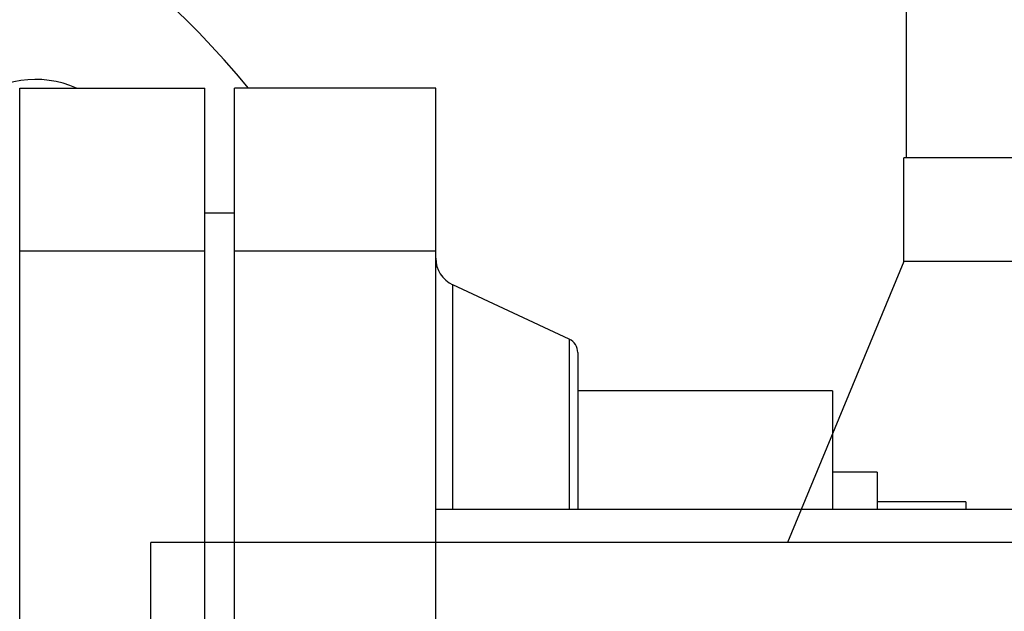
# Model space of a CAD drawing. Header units: millimetres. Extents: x 226749 to 325316, y -44191 to 40236.
# Tile 130 of 164: x 294071 to 294137, y 13271 to 13311. Entities that reach past the tile are written whole.
import ezdxf

# ---------------------------------------------------------------- set-up
doc = ezdxf.new("R2010")
doc.units = ezdxf.units.MM
doc.header["$LTSCALE"] = 100
doc.layers.add('K_URZĄDZENIA', color=4, linetype='Continuous')

# ---------------------------------------------------------------- blocks, each defined once
blk = doc.blocks.new('ZBIORNIK_RZUT')
at = {"layer": 'K_URZĄDZENIA'}
for p, q in [((148898.348, 96624.49), (148898.348, 96474.49)), ((148872.348, 96573.64), (148872.348, 96525.34)), ((148879.348, 96573.64), (148879.348, 96525.34)), ((148784.01, 96525.49), (148872.348, 96525.49)), ((148879.348, 96525.34), (148872.348, 96525.34)), ((148879.348, 96525.34), (148898.348, 96517.49)), ((148911.348, 96474.49), (148898.348, 96474.49))]:
    blk.add_line(p, q, dxfattribs=at)

msp = doc.modelspace()

# ---------------------------------------------------------------- linework, layer by layer
at = {"color": 7, "linetype": 'Continuous'}
for p, q in [((294070.62, 13233.545), (294070.62, 13306.456)), ((294070.62, 13306.456), (294083.12, 13306.456)), ((294083.12, 13233.545), (294083.12, 13306.456)), ((294085.12, 13233.545), (294085.12, 13306.456)), ((294098.72, 13306.456), (294085.12, 13306.456)), ((294098.72, 13233.545), (294098.72, 13306.456)), ((294085.12, 13298.001), (294083.12, 13298.001)), ((294107.743, 13289.493), (294099.875, 13293.162)), ((294108.32, 13288.587), (294108.32, 13278.001)), ((294125.53, 13286.001), (294108.32, 13286.001)), ((294125.53, 13286.001), (294125.53, 13278.001)), ((294128.53, 13280.501), (294125.53, 13280.501)), ((294128.53, 13280.501), (294128.53, 13278.001)), ((294134.53, 13278.501), (294128.53, 13278.501)), ((294134.53, 13278.501), (294134.53, 13278.001)), ((294098.72, 13278.001), (294200.62, 13278.001))]:
    msp.add_line(p, q, dxfattribs=at)
at = {"color": 9, "linetype": 'Continuous'}
for p, q in [((294070.62, 13295.456), (294083.12, 13295.456)), ((294085.12, 13295.456), (294098.72, 13295.456)), ((294099.875, 13278.001), (294099.875, 13293.162)), ((294107.743, 13289.493), (294107.743, 13278.001))]:
    msp.add_line(p, q, dxfattribs=at)
at = {"color": 7, "linetype": 'Continuous'}
for centre, radius, start, end in [((294041.62, 13270.001), 57.5, 39.36601, 117.07807), ((294071.672, 13300.053), 7, 66.45852, 192.67858), ((294100.72, 13294.975), 2, 180, 245), ((294107.32, 13288.587), 1, 0, 65)]:
    msp.add_arc(centre, radius, start, end, dxfattribs=at)

# ---------------------------------------------------------------- block references
at = {"layer": 'K_URZĄDZENIA', "rotation": 270}
msp.add_blockref('ZBIORNIK_RZUT', (197604.999, 162174.098), dxfattribs=at)

doc.saveas('drawing.dxf')
